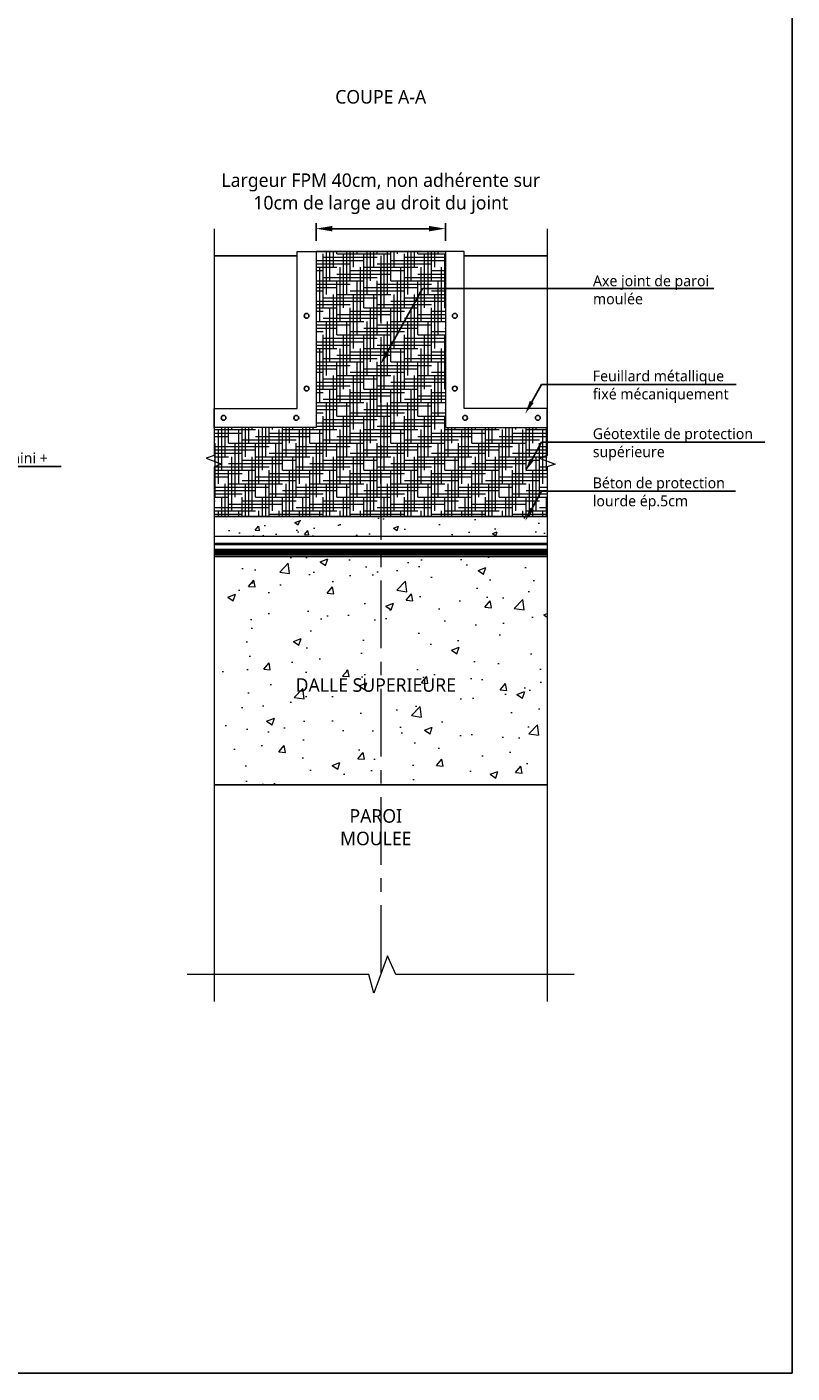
# Model space of a CAD drawing. Header units: millimetres. Extents: x -3314 to 21255525, y -15000 to 1735000.
# Tile 55 of 109: x 23503 to 23644, y 8586 to 8834. Entities that reach past the tile are written whole.
import ezdxf
from ezdxf import colors
from ezdxf.entities.mleader import LeaderData, LeaderLine
from ezdxf.math import Vec2, Vec3

# ---------------------------------------------------------------- set-up
doc = ezdxf.new("R2010")
doc.units = ezdxf.units.MM
doc.linetypes.add('AXES', pattern=[2, 1.25, -0.25, 0.25, -0.25])
doc.linetypes.add('CONTINU', pattern=[0])
for name, color, linetype, lineweight in [('Dessin_AXE', 8, 'Continuous', 5), ('Dessin_HACHURES', 253, 'Continuous', 9), ('SYSTEME_FPM_Enduit EIF', 6, 'Continuous', 9), ("SYSTEME_FPM_Feuille Bitume + enduit d'imperméabilisation", 4, 'Continuous', 9), ('SYSTEME_FPM_GEOTEXTILE de protection', 3, 'ISOLATION', 5), ('SYSTEME_S.E.L', 30, 'Continuous', 9)]:
    doc.layers.add(name, color=color, linetype=linetype, lineweight=lineweight)
for name, color, linetype in [('Dessin_CONTOURS BETON', 7, 'Continuous'), ('Dessin_COTATIONS', 7, 'Continuous'), ('Dessin_TEXTES', 7, 'CONTINU'), ('Matériel_Feuillard-Solin', 40, 'Continuous')]:
    doc.layers.add(name, color=color, linetype=linetype)
doc.styles.add('txt-moyen', font='segoeui.ttf')
doc.linetypes.add('ISOLATION', pattern='A,0.0001,-0.1,[134,ltypeshp.shx,S=0.1,R=0,X=-0.1,Y=0],-0.2,[134,ltypeshp.shx,S=0.1,R=180,X=0.1,Y=0],-0.1', length=0.4001)
doc.dimstyles.new('1000F2', dxfattribs={"dimscale": 10, "dimtxt": 0.25, "dimasz": 0.3, "dimexe": 0.2, "dimexo": 0, "dimgap": 0.1, "dimtad": 1, "dimzin": 0, "dimdsep": 46, "dimtxsty": 'txt-moyen', "dimcen": 0.1, "dimclrd": 256, "dimclre": 256, "dimclrt": 256, "dimazin": 0, "dimtfac": 1, "dimtmove": 2, "dimatfit": 3, "dimfxl": 1, "dimtolj": 1, "dimtzin": 0, "dimlwd": -1, "dimlwe": -1, "dimarcsym": 0})

# ---------------------------------------------------------------- blocks, each defined once
blk = doc.blocks.new('*D136')
at = {"layer": 'Defpoints', "color": 0, "transparency": 16777216}
for p in [(23556.24, 8796.95), (23556.24, 8792.71), (23580.15, 8792.71)]:
    blk.add_point(p, dxfattribs=at)
at = {"layer": 'Dessin_COTATIONS', "transparency": 16777216}
for p, q in [((23556.24, 8794.71), (23556.24, 8797.95)), ((23580.15, 8794.71), (23580.15, 8797.95)), ((23577.15, 8796.95), (23559.24, 8796.95))]:
    blk.add_line(p, q, dxfattribs=at)
for points in [[(23559.24, 8797.45), (23559.24, 8796.45), (23556.24, 8796.95)], [(23577.15, 8796.45), (23577.15, 8797.45), (23580.15, 8796.95)]]:
    blk.add_solid(points, dxfattribs=at)
at = {"layer": 'Dessin_COTATIONS', "transparency": 16777216, "insert": (23568.21, 8803.41), "char_height": 2.5, "attachment_point": 5, "style": 'txt-moyen'}
blk.add_mtext('\\A1;Largeur FPM 40cm, non adhérente sur \\P10cm de large au droit du joint ', dxfattribs=at)

msp = doc.modelspace()

# ---------------------------------------------------------------- hatches: boundary and pattern name
at = {"layer": 'Dessin_HACHURES'}
h = msp.add_hatch(dxfattribs=at)
h.set_pattern_fill('AR-CONC', color=256, scale=0.05)
h.set_pattern_definition([(50, (26722.862, 4534.567), (9.109233, -0.796954), [0.9525, -10.4775]), (355, (26722.862, 4534.567), (-1.762171, 9.552842), [0.762, -8.38203]), (100.45144, (26723.621, 4534.501), (7.347062, 8.755888), [0.8095, -8.904512]), (46.1842, (26722.862, 4537.107), (13.553952, -2.102116), [1.42875, -15.71625]), (96.63556, (26723.992, 4536.932), (11.870207, 12.371306), [1.21425, -13.35678]), (351.18415, (26722.862, 4537.107), (11.870207, 12.371306), [1.143, -12.572987]), (21, (26724.132, 4536.472), (7.58072, -5.11326), [0.9525, -10.4775]), (326, (26724.132, 4536.472), (3.090101, 9.209398), [0.762, -8.382]), (71.45144, (26724.764, 4536.046), (10.670821, 4.096138), [0.8095, -8.904497]), (37.5, (26722.862, 4534.567), (0.1544302, 4.227752), [0, -8.2804, 0, -8.509, 0, -8.41375]), (7.5, (26722.862, 4534.567), (3.340983, 5.0090287), [0, -4.8514, 0, -8.0899, 0, -3.20675]), (327.5, (26720.03, 4534.567), (6.7795298, -0.2864372), [0, -3.175, 0, -9.906, 0, -13.1445]), (317.5, (26718.76, 4534.567), (7.406459, 1.2713246), [0, -4.1275, 0, -6.5786, 0, -9.3345])])
h.paths.add_polyline_path([(23598.9871, 8743.7489), (23537.4037, 8743.7489), (23537.4037, 8740.103), (23598.9871, 8740.103)])
at = {"layer": 'SYSTEME_FPM_GEOTEXTILE de protection', "linetype": 'CONTINU'}
h = msp.add_hatch(dxfattribs=at)
h.set_pattern_fill('HOUND', color=256, scale=10)
h.set_pattern_definition([(0, (24600.06517, 9532.31617), (2.5, 0.625), [10, -5]), (90, (24600.06517, 9532.31617), (-0.625, -2.5), [10, -5])])
h.paths.add_polyline_path([(23580.1487, 8792.7062), (23556.2422, 8792.7062), (23556.2422, 8743.7489), (23580.1487, 8743.7489)])
h.paths.add_polyline_path([(23556.2422, 8760.244), (23537.4037, 8760.244), (23537.4037, 8743.7489), (23556.2422, 8743.7489)])
h.paths.add_polyline_path([(23598.9871, 8760.244), (23580.1487, 8760.244), (23580.1487, 8743.7489), (23598.9871, 8743.7489)])

# ---------------------------------------------------------------- linework, layer by layer
at = {"layer": 'Dessin_AXE', "linetype": 'CONTINU', "flags": 128}
for points in [[(23537.4037, 8796.932), (23537.4037, 8755.0467), (23535.9548, 8754.5194), (23538.8526, 8753.4647), (23537.4037, 8752.9373), (23537.4037, 8654.1397)], [(23598.9871, 8796.932), (23598.9871, 8755.0467), (23597.5383, 8754.5194), (23600.436, 8753.4647), (23598.9871, 8752.9373), (23598.9871, 8654.1397)]]:
    msp.add_lwpolyline(points, dxfattribs=at)
at = {"layer": 'Dessin_AXE', "flags": 128}
msp.add_lwpolyline([(23603.9871, 8659.1397), (23570.979, 8659.1397), (23569.4454, 8662.574), (23566.9454, 8655.7053), (23565.979, 8659.1397), (23532.4037, 8659.1397)], dxfattribs=at)
at = {"layer": 'Dessin_CONTOURS BETON'}
for p, q in [((23556.2422, 8792.7062), (23580.1487, 8792.7062)), ((23537.4037, 8791.932), (23552.7373, 8791.932)), ((23583.6535, 8791.932), (23598.9871, 8791.932)), ((23537.4037, 8694.1956), (23598.9871, 8694.1956))]:
    msp.add_line(p, q, dxfattribs=at)
at = {"layer": 'Dessin_CONTOURS BETON', "linetype": 'CONTINU'}
for p, q in [((23537.4037, 8743.7489), (23598.9871, 8743.7489)), ((23537.4037, 8736.3937), (23598.9871, 8736.3937))]:
    msp.add_line(p, q, dxfattribs=at)
at = {"layer": 'Matériel_Feuillard-Solin', "linetype": 'CONTINU', "lineweight": 9}
for points in [[(23556.2422, 8792.7062), (23556.2422, 8792.7062), (23556.2422, 8760.244), (23537.4037, 8760.244), (23537.4037, 8763.7489), (23552.7373, 8763.7489), (23552.7373, 8763.7489), (23552.7373, 8792.7062), (23556.2422, 8792.7062)], [(23580.1487, 8792.7062), (23580.1487, 8792.7062), (23580.1487, 8760.244), (23598.9871, 8760.244), (23598.9871, 8763.7489), (23583.6535, 8763.7489), (23583.6535, 8763.7489), (23583.6535, 8792.7062), (23580.1487, 8792.7062)]]:
    msp.add_lwpolyline(points, dxfattribs=at)
at = {"layer": 'Matériel_Feuillard-Solin', "linetype": 'CONTINU'}
for centre in [(23554.4897, 8780.8441), (23581.9011, 8780.8441), (23554.4897, 8767.4003), (23581.9011, 8767.4003), (23539.147, 8761.9965), (23552.5908, 8761.9965), (23583.8001, 8761.9965), (23597.2438, 8761.9965)]:
    msp.add_circle(centre, 0.4425, dxfattribs=at)
at = {"layer": 'SYSTEME_FPM_Enduit EIF', "ltscale": 0.1, "const_width": 0.2}
msp.add_lwpolyline([(23537.4037, 8736.3937), (23598.9871, 8736.3937)], dxfattribs=at)
at = {"layer": "SYSTEME_FPM_Feuille Bitume + enduit d'imperméabilisation", "ltscale": 0.1, "const_width": 1}
msp.add_lwpolyline([(23598.9871, 8737.1812), (23537.4037, 8737.1812)], dxfattribs=at)
at = {"layer": "SYSTEME_FPM_Feuille Bitume + enduit d'imperméabilisation", "linetype": 'CONTINU', "ltscale": 10}
for points in [[(23598.9871, 8737.6812), (23537.4037, 8737.6812)], [(23598.9871, 8736.6812), (23537.4037, 8736.6812)]]:
    msp.add_lwpolyline(points, dxfattribs=at)
at = {"layer": 'SYSTEME_FPM_GEOTEXTILE de protection', "linetype": 'ISOLATION', "flags": 128}
msp.add_lwpolyline([(23598.9871, 8740.103), (23537.4037, 8740.103)], dxfattribs=at)
at = {"layer": 'SYSTEME_S.E.L', "ltscale": 0.2}
msp.add_lwpolyline([(23537.4037, 8738.7042, 0.5, 0.5, 0), (23598.9871, 8738.7042, 0, 0, 0)], format="xyseb", dxfattribs=at)

# ---------------------------------------------------------------- texts
at = {"layer": 'Dessin_TEXTES', "insert": (23568.1954, 8821.2979), "char_height": 2.5, "width": 37.703971, "attachment_point": 5, "style": 'txt-moyen', "bg_fill": 2}
msp.add_mtext('COUPE A-A', dxfattribs=at)
at = {"layer": 'Dessin_TEXTES', "char_height": 2.5, "width": 32.960576, "attachment_point": 5, "style": 'txt-moyen', "bg_fill": 3, "box_fill_scale": 1.5, "bg_fill_color": 9, "bg_fill_true_color": 13158600, "bg_fill_transparency": 16137228}
for s, insert in [('DALLE SUPERIEURE', (23567.2855, 8712.6159)), ('PAROI\\PMOULEE', (23567.2855, 8686.3457))]:
    msp.add_mtext(s, dxfattribs=dict(at, insert=insert))

# ---------------------------------------------------------------- leaders
at = {"layer": 'Dessin_TEXTES'}
ml = msp.add_multileader_mtext('Standard', dxfattribs=at)
ml.set_content('Axe joint de paroi\\Pmoulée', color=256, style='txt-moyen')
ml.set_leader_properties(linetype='ByLayer', lineweight=-1)
ml.build(insert=Vec2(0, 0))
ml.multileader.update_dxf_attribs({"text_left_attachment_type": 6, "text_right_attachment_type": 6, "dogleg_length": 7.5, "arrow_head_size": 2.5})
ctx = ml.context
ctx.base_point, ctx.char_height, ctx.arrow_head_size, ctx.plane_origin = Vec3(23605.4373, 8785.913), 2, 2.5, Vec3(23556.875, 8787.2137)
ctx.left_attachment, ctx.right_attachment = 6, 6
notes = []
notes.append((ctx, [(0, (1, 1, 0), (23575.9116, 8785.913), (1, 0), 29.5258, [(0, [(23568.1563, 8771.8728)], 0, [])])]))
ctx.mtext.insert, ctx.mtext.flow_direction = Vec3(23607.4373, 8788.313), 5
ml = msp.add_multileader_mtext('Standard', dxfattribs=at)
ml.set_content('Feuillard métallique \\Pfixé mécaniquement', color=256, style='txt-moyen')
ml.set_leader_properties(linetype='ByLayer', lineweight=-1)
ml.build(insert=Vec2(0, 0))
ml.multileader.update_dxf_attribs({"text_left_attachment_type": 6, "text_right_attachment_type": 6, "dogleg_length": 7.5, "arrow_head_size": 2.5})
ctx = ml.context
ctx.base_point, ctx.char_height, ctx.arrow_head_size, ctx.plane_origin = Vec3(23605.399, 8768.1837), 2, 2.5, Vec3(23578.8624, 8769.4844)
ctx.left_attachment, ctx.right_attachment = 6, 6
notes.append((ctx, [(0, (1, 1, 0), (23597.899, 8768.185), (1, 0), 7.5, [(0, [(23594.9163, 8762.7487)], 0, [])])]))
ctx.mtext.insert, ctx.mtext.flow_direction = Vec3(23607.399, 8770.739), 5
ml = msp.add_multileader_mtext('Standard', dxfattribs=at)
ml.set_content('Géotextile de protection \\Psupérieure', color=256, style='txt-moyen')
ml.set_leader_properties(linetype='ByLayer', lineweight=-1)
ml.build(insert=Vec2(0, 0))
ml.multileader.update_dxf_attribs({"text_left_attachment_type": 6, "text_right_attachment_type": 6, "dogleg_length": 7.5, "arrow_head_size": 2.5})
ctx = ml.context
ctx.base_point, ctx.char_height, ctx.arrow_head_size, ctx.plane_origin = Vec3(23605.399, 8757.5109), 2, 2.5, Vec3(23578.8624, 8758.8116)
ctx.left_attachment, ctx.right_attachment = 6, 6
notes.append((ctx, [(0, (1, 1, 0), (23597.899, 8757.5122), (1, 0), 7.5, [(0, [(23594.9163, 8752.0759)], 0, [])])]))
ctx.mtext.insert, ctx.mtext.flow_direction = Vec3(23607.399, 8760.0662), 5
ml = msp.add_multileader_mtext('Standard', dxfattribs=at)
ml.set_content("Drain d'évacuation diamètre 15cm mini +\\Pgéotextile en point bas de la dalle", color=256, style='txt-moyen')
ml.set_leader_properties(linetype='ByLayer', lineweight=-1)
ml.build(insert=Vec2(0, 0))
ml.multileader.update_dxf_attribs({"text_left_attachment_type": 6, "text_right_attachment_type": 6, "dogleg_length": 7.5, "arrow_head_size": 2.5})
ctx = ml.context
ctx.base_point, ctx.char_height, ctx.arrow_head_size, ctx.plane_origin = Vec3(23454.2996, 8752.9795), 2, 2.5, Vec3(23425.6178, 8742.5659)
ctx.left_attachment, ctx.right_attachment = 6, 6
notes.append((ctx, [(0, (1, 1, 0), (23446.7996, 8752.9815), (1, 0), 7.5, [(0, [(23369.2892, 8747.0428)], 0, [])])]))
ctx.mtext.insert, ctx.mtext.flow_direction = Vec3(23456.2996, 8755.5675), 5
ml = msp.add_multileader_mtext('Standard', dxfattribs=at)
ml.set_content('Béton de protection \\Plourde ép.5cm', color=256, style='txt-moyen')
ml.set_leader_properties(linetype='ByLayer', lineweight=-1)
ml.build(insert=Vec2(0, 0))
ml.multileader.update_dxf_attribs({"text_left_attachment_type": 6, "text_right_attachment_type": 6, "dogleg_length": 7.5, "arrow_head_size": 2.5})
ctx = ml.context
ctx.base_point, ctx.char_height, ctx.arrow_head_size, ctx.plane_origin = Vec3(23605.399, 8748.43), 2, 2.5, Vec3(23578.8624, 8749.7307)
ctx.left_attachment, ctx.right_attachment = 6, 6
notes.append((ctx, [(0, (1, 1, 0), (23597.899, 8748.4312), (1, 0), 7.5, [(0, [(23594.9163, 8742.9949)], 0, [])])]))
ctx.mtext.insert, ctx.mtext.flow_direction = Vec3(23607.399, 8750.9852), 5
for ctx, leaders in notes:
    for number, flags, end, landing, length, lines in leaders:
        leader = LeaderData()
        leader.index, (leader.has_last_leader_line, leader.has_dogleg_vector, leader.attachment_direction) = number, flags
        leader.last_leader_point, leader.dogleg_vector, leader.dogleg_length = Vec3(end), Vec3(landing), length
        for number, points, colour, breaks in lines:
            line = LeaderLine()
            line.index, line.vertices, line.color, line.breaks = number, Vec3.list(points), colors.encode_raw_color(colour), breaks
            leader.lines.append(line)
        ctx.leaders.append(leader)

# ---------------------------------------------------------------- next in the draw order: hatches: boundary and pattern name
at = {"layer": 'Dessin_HACHURES'}
h = msp.add_hatch(dxfattribs=at)
h.set_pattern_fill('CONCRETE2', color=256)
h.set_pattern_definition([(50, (26722.862, 3234.566), (14.574727, -1.275123), [1.524, -16.764]), (355, (26722.862, 3234.566), (-2.819427, 15.284544), [1.2192, -13.4112]), (100.4514, (26724.077, 3234.46), (11.75531, 14.00941), [1.2952, -14.247208]), (46.1842, (26722.862, 3238.63), (21.68634, -3.363346), [2.286, -25.146]), (96.6356, (26724.67, 3238.35), (18.992346, 19.794075), [1.9428, -21.37081]), (351.1842, (26722.862, 3238.63), (18.99233, 19.79409), [1.8288, -20.1168]), (21, (26724.894, 3237.614), (12.129151, -8.181216), [1.524, -16.764]), (326, (26724.894, 3237.614), (4.944168, 14.73505), [1.2192, -13.4112]), (71.4514, (26725.905, 3236.932), (17.073324, 6.55382), [1.2952, -14.247208]), (37.5, (26722.862, 3234.566), (0.2470883, 6.764403), [0, -13.24864, 0, -13.6144, 0, -13.462]), (7.5, (26722.862, 3234.566), (5.345573, 8.014446), [0, -7.76224, 0, -12.94384, 0, -5.1308]), (327.5, (26718.3307, 3234.566), (10.847272, -0.458315), [0, -5.08, 0, -15.8496, 0, -21.0312]), (317.5, (26716.299, 3234.566), (11.850343, 2.034133), [0, -6.604, 0, -10.52576, 0, -14.9352])])
h.paths.add_polyline_path([(23598.9871, 8736.3937), (23537.4037, 8736.3937), (23537.4037, 8694.1956), (23598.9871, 8694.1956)])

# ---------------------------------------------------------------- next in the draw order: linework, layer by layer
at = {"layer": 'Defpoints', "linetype": 'Continuous'}
msp.add_lwpolyline([(23244.2455, 8880.5058), (23644.2455, 8880.5058), (23644.2431, 8585.5058), (23244.2455, 8585.5058)], close=True, dxfattribs=at)
at = {"layer": 'Dessin_AXE', "linetype": 'AXES', "ltscale": 10}
msp.add_lwpolyline([(23568.1954, 8791.932), (23568.1954, 8659.1397)], dxfattribs=at)

# ---------------------------------------------------------------- next in the draw order: dimensions: what is measured, and where the dimension line sits
at = {"layer": 'Dessin_COTATIONS'}
dim = msp.add_linear_dim(base=(23556.2422, 8796.9458), p1=(23580.1487, 8792.7062), p2=(23556.2422, 8792.7062), text='Largeur FPM 40cm, non adhérente sur \\P10cm de large au droit du joint ', dimstyle='1000F2', override={"dimexe": 0.1, "dimexo": 0.2}, dxfattribs=at)
dim.commit()
dim.dimension.update_dxf_attribs({"geometry": '*D136', "text_midpoint": (23568.2098, 8803.4135), "dimtype": 160})

doc.saveas('drawing.dxf')
